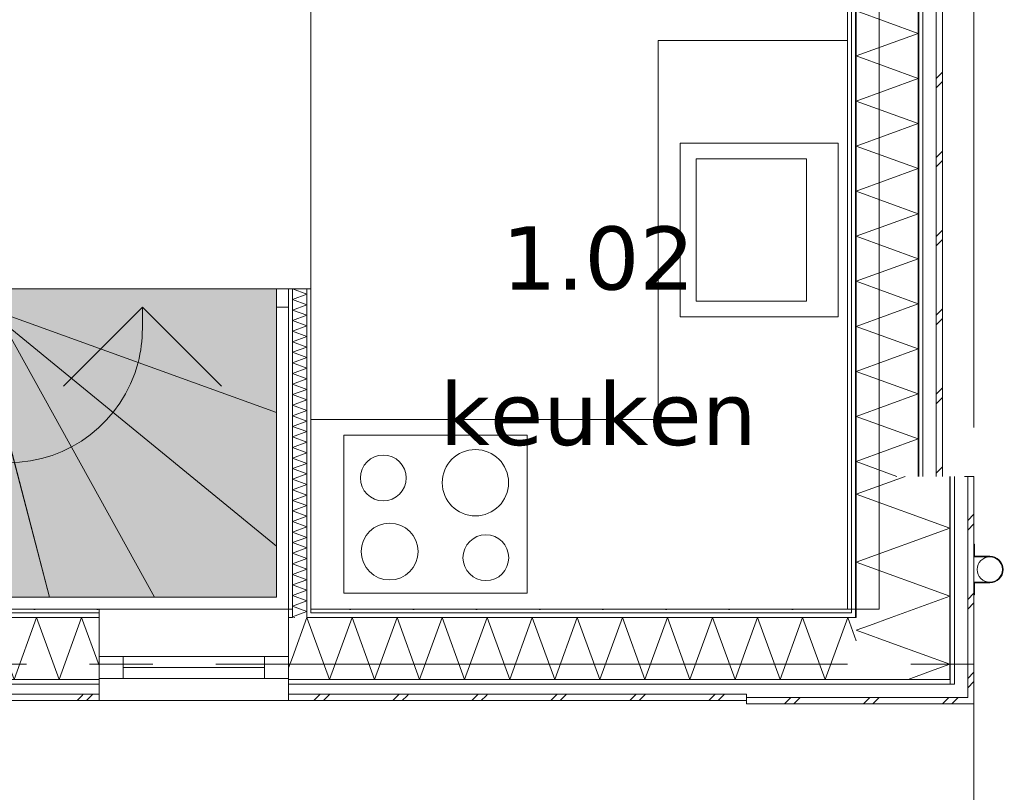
# Model space of a CAD drawing. Header units: millimetres. Extents: x -14925 to 266687, y -3550 to 35834.
# Tile 249 of 256: x 175764 to 178882, y -405 to 2041. Entities that reach past the tile are written whole.
import ezdxf
from ezdxf.enums import TextEntityAlignment as Align

# ---------------------------------------------------------------- set-up
doc = ezdxf.new("R2010")
doc.units = ezdxf.units.MM
doc.header["$MEASUREMENT"] = 0
doc.linetypes.add('B0204', pattern=[2600, 2000, -200, 200, -200])
doc.linetypes.add('B0701', pattern=[468.239987, 311.999989, -156.239998])
for name, color, linetype in [('24 Trappen', 7, 'Continuous'), ('24 Trappen Afdek-arcering', 7, 'Continuous'), ('52 Riolering.SCHOON', 7, 'Continuous'), ('A Stramien', 7, 'Continuous'), ('New_21 Buitenwanden', 7, 'Continuous'), ('New_21 Buitenwanden Doorsnede-arcering', 7, 'Continuous'), ('New_21 Buitenwanden Laagscheidingslijnen', 7, 'Continuous'), ('New_21 Buitenwanden Ramen', 7, 'Continuous'), ('New_22 C Binnenwanden', 7, 'Continuous'), ('New_22 C Binnenwanden Doorsnede-arcering', 7, 'Continuous'), ('New_22 C Binnenwanden Laagscheidingslijnen', 7, 'Continuous'), ('New_73 Keuken', 7, 'Continuous'), ('New_Z Gebruiksopp', 7, 'Continuous'), ('New_Z Gebruiksopp Zone omranding', 7, 'Continuous'), ('New_Z Gebruiksopp Zone tekst', 7, 'Continuous')]:
    doc.layers.add(name, color=color, linetype=linetype)
doc.styles.add('GENERATED_STYLE_1', font='verdana.ttf')
doc.styles.add('GENERATED_STYLE_2', font='verdana.ttf')
pattern_1 = [(90, (181310.86, 0), (-100, 0), [])]
pattern_2 = [(90, (181310.86, 0), (-346.41, 0), [0, -200]), (90, (181137.66, 100), (-346.41, 0), [0, -200])]
pattern_3 = [(0, (181310.86, 0), (0, 100), [])]
pattern_4 = [(0, (181310.86, 0), (0, 346.41), [0, -200]), (0, (181410.86, 173.2), (0, 346.41), [0, -200])]

# ---------------------------------------------------------------- blocks, each defined once
blk = doc.blocks.new('keuken_1.02_184_2', base_point=(177595.9, 1519.5))
at = {"layer": 'New_Z Gebruiksopp Zone tekst', "color": 2, "lineweight": 0}
for tag, style, p in [('DUMMY_941', 'GENERATED_STYLE_1', (177595.9, 1457.3)), ('DUMMY_942', 'GENERATED_STYLE_2', (177595.9, 960.2))]:
    blk.add_attdef(tag, text='', height=200, dxfattribs=dict(at, style=style)).set_placement(p, align=Align.TOP_LEFT)
for tag, style, p in [('ROOM_NUMBER', 'GENERATED_STYLE_1', (177595.9, 1386.6)), ('ROOM_NAME', 'GENERATED_STYLE_2', (177595.9, 894.3))]:
    blk.add_attdef(tag, text='', height=200, dxfattribs=dict(at, style=style)).set_placement(p, align=Align.TOP_CENTER)
blk = doc.blocks.new('Keukenopstelling 26[263]_2', base_point=(175330.9, 175))
at = {"layer": 'New_73 Keuken', "color": 7, "linetype": 'Continuous', "lineweight": 0}
for p, q in [((177905.9, 1600), (177905.9, 1150)), ((178255.9, 1600), (177905.9, 1600)), ((178255.9, 1150), (178255.9, 1600)), ((177905.9, 1150), (178255.9, 1150))]:
    blk.add_line(p, q, dxfattribs=at)
at = {"layer": 'New_73 Keuken', "color": 7, "linetype": 'Continuous', "lineweight": 0, "flags": 128}
for points in [[(176685.9, 175), (178385.9, 175), (178385.9, 1975), (177785.9, 1975), (177785.9, 775), (176685.9, 775)], [(177855.9, 1650), (177855.9, 1100), (178355.9, 1100), (178355.9, 1650)], [(177370.9, 725), (176790.9, 725), (176790.9, 225), (177370.9, 225)]]:
    blk.add_lwpolyline(points, close=True, dxfattribs=at)
at = {"layer": 'New_73 Keuken', "color": 7, "linetype": 'Continuous', "lineweight": 0}
for centre, radius in [((176915.6, 590), 72.5), ((177207.3, 575), 105), ((176935.9, 357), 90), ((177240.4, 337.5), 72.5)]:
    blk.add_circle(centre, radius, dxfattribs=at)
blk = doc.blocks.new('Stair_56_2', base_point=(181310.9, 0))
at = {"layer": '24 Trappen Afdek-arcering', "linetype": 'Continuous', "lineweight": 0, "true_color": 0xffffff}
for points in [[(175727.9, 1189), (175727.9, 1131), (175727.9, 1104.1), (176577.9, 797), (176577.9, 1131), (176577.9, 1189)], [(176577.9, 797), (175727.9, 1104.1), (175727.9, 1070.1), (176577.9, 373.8)], [(174617.5, 1063), (174679.8, 907.3), (174679.8, 1063)], [(174899.8, 1063), (174679.8, 1063), (174679.8, 907.3), (174899.8, 357.3)], [(175119.8, 1063), (174899.8, 1063), (174899.8, 357.3), (174957.5, 213), (175119.8, 213)], [(175339.8, 1063), (175119.8, 1063), (175119.8, 213), (175339.8, 213)], [(175559.8, 1063), (175339.8, 1063), (175339.8, 213), (175559.8, 213)], [(175559.8, 1063), (175559.8, 213), (175859.1, 213), (175636.1, 1063)], [(175720.8, 1063), (175636.1, 1063), (175859.1, 213), (176191.4, 213)], [(176577.9, 373.8), (175727.9, 1070.1), (175727.9, 1063), (175720.8, 1063), (176191.4, 213), (176577.9, 213)]]:
    blk.add_hatch(color=7, dxfattribs=at).paths.add_polyline_path(points)
at = {"layer": '24 Trappen', "color": 9, "linetype": 'Continuous', "lineweight": 0}
for p, q in [((176577.9, 1189), (175727.9, 1189)), ((175727.9, 1189), (175727.9, 1131)), ((176577.9, 1131), (176577.9, 1189)), ((175727.9, 1131), (175689.9, 1131)), ((175689.9, 1131), (175689.9, 1101)), ((175727.9, 1063), (175727.9, 1131)), ((175727.9, 1131), (175727.9, 1104.1)), ((175902.9, 881), (176152.9, 1131)), ((176152.9, 1063), (176152.9, 1131)), ((176152.9, 1131), (176402.9, 881)), ((176615.9, 1131), (176577.9, 1131)), ((176577.9, 1131), (176577.9, 213)), ((176577.9, 797), (176577.9, 1131)), ((176615.9, 175), (176615.9, 1131)), ((175689.9, 1101), (174602.3, 1101)), ((175727.9, 1104.1), (175727.9, 1070.1)), ((176577.9, 797), (175727.9, 1104.1)), ((175727.9, 1104.1), (176577.9, 797)), ((174617.5, 1063), (175727.9, 1063)), ((174679.8, 1063), (174617.5, 1063)), ((174679.8, 907.3), (174679.8, 1063)), ((174679.8, 1063), (174679.8, 907.3)), ((174899.8, 1063), (174679.8, 1063)), ((174899.8, 357.3), (174899.8, 1063)), ((174899.8, 1063), (174899.8, 357.3)), ((175119.8, 1063), (174899.8, 1063)), ((175119.8, 213), (175119.8, 1063)), ((175119.8, 1063), (175119.8, 213)), ((175339.8, 1063), (175119.8, 1063)), ((175339.8, 213), (175339.8, 1063)), ((175339.8, 1063), (175339.8, 213)), ((175559.8, 1063), (175339.8, 1063)), ((175559.8, 213), (175559.8, 1063)), ((175636.1, 1063), (175559.8, 1063)), ((175559.8, 1063), (175559.8, 213)), ((175859.1, 213), (175636.1, 1063)), ((175636.1, 1063), (175859.1, 213)), ((175720.8, 1063), (175636.1, 1063)), ((176191.4, 213), (175720.8, 1063)), ((175727.9, 1063), (175720.8, 1063)), ((175720.8, 1063), (176191.4, 213)), ((175727.9, 1070.1), (175727.9, 1063)), ((176577.9, 373.8), (175727.9, 1070.1)), ((175727.9, 1070.1), (176577.9, 373.8)), ((176577.9, 373.8), (176577.9, 797)), ((174787.5, 638), (175727.9, 638)), ((176577.9, 213), (176577.9, 373.8)), ((176577.9, 213), (174957.5, 213)), ((174957.5, 213), (175119.8, 213)), ((175119.8, 213), (175339.8, 213)), ((175339.8, 213), (175559.8, 213)), ((175559.8, 213), (175859.1, 213)), ((175859.1, 213), (176191.4, 213)), ((176191.4, 213), (176577.9, 213)), ((174972.7, 175), (176615.9, 175))]:
    blk.add_line(p, q, dxfattribs=at)
at = {"layer": '24 Trappen', "color": 9, "linetype": 'B0701', "lineweight": 0}
blk.add_line((174617.5, 1063), (174957.5, 213), dxfattribs=at)
at = {"layer": '24 Trappen', "color": 9, "linetype": 'Continuous', "lineweight": 0}
for centre, radius, start, end in [((175727.9, 1063), 425, 345.3544, 0), ((175727.9, 1063), 425, 270, 345.3544), ((174787.5, 638), 75, 90, 270), ((174787.5, 638), 75, 270, 90)]:
    blk.add_arc(centre, radius, start, end, dxfattribs=at)
blk = doc.blocks.new('*X4436', base_point=(181310.9, 0))
at = {"layer": 'New_21 Buitenwanden Doorsnede-arcering', "color": 7, "linetype": 'Continuous', "lineweight": 0}
for p, q in [((178665.9, 2605), (178685.9, 2625)), ((178665.9, 2575), (178685.9, 2595)), ((178665.9, 2355), (178685.9, 2375)), ((178665.9, 2325), (178685.9, 2345)), ((178665.9, 2105), (178685.9, 2125)), ((178665.9, 2075), (178685.9, 2095)), ((178665.9, 1855), (178685.9, 1875)), ((178665.9, 1825), (178685.9, 1845)), ((178665.9, 1605), (178685.9, 1625)), ((178665.9, 1575), (178685.9, 1595)), ((178665.9, 1355), (178685.9, 1375)), ((178665.9, 1325), (178685.9, 1345)), ((178665.9, 1105), (178685.9, 1125)), ((178665.9, 1075), (178685.9, 1095)), ((178665.9, 855), (178685.9, 875)), ((178665.9, 825), (178685.9, 845)), ((178665.9, 605), (178685.9, 625))]:
    blk.add_line(p, q, dxfattribs=at)
blk = doc.blocks.new('*X4437', base_point=(181310.9, 0))
at = {"layer": 'New_21 Buitenwanden Doorsnede-arcering', "color": 7, "linetype": 'Continuous', "lineweight": 0}
for p, q in [((178608.9, 2710.9), (178498.6, 2751)), ((178608.9, 2710.9), (178412.9, 2639.5)), ((178608.9, 2568.2), (178412.9, 2639.5)), ((178608.9, 2568.2), (178412.9, 2496.8)), ((178608.9, 2425.5), (178412.9, 2496.8)), ((178608.9, 2425.5), (178412.9, 2354.2)), ((178608.9, 2282.8), (178412.9, 2354.2)), ((178608.9, 2282.8), (178412.9, 2211.5)), ((178608.9, 2140.1), (178412.9, 2211.5)), ((178608.9, 2140.1), (178412.9, 2068.8)), ((178608.9, 1997.5), (178412.9, 2068.8)), ((178608.9, 1997.5), (178412.9, 1926.1)), ((178608.9, 1854.8), (178412.9, 1926.1)), ((178608.9, 1854.8), (178412.9, 1783.5)), ((178608.9, 1712.1), (178412.9, 1783.5)), ((178608.9, 1712.1), (178412.9, 1640.8)), ((178608.9, 1569.4), (178412.9, 1640.8)), ((178608.9, 1569.4), (178412.9, 1498.1)), ((178608.9, 1426.8), (178412.9, 1498.1)), ((178608.9, 1426.8), (178412.9, 1355.4)), ((178608.9, 1284.1), (178412.9, 1355.4)), ((178608.9, 1284.1), (178412.9, 1212.7)), ((178608.9, 1141.4), (178412.9, 1212.7)), ((178608.9, 1141.4), (178412.9, 1070.1)), ((178608.9, 998.7), (178412.9, 1070.1)), ((178608.9, 998.7), (178412.9, 927.4)), ((178608.9, 856.1), (178412.9, 927.4)), ((178608.9, 856.1), (178412.9, 784.7)), ((178608.9, 713.4), (178412.9, 784.7)), ((178608.9, 713.4), (178412.9, 642)), ((178542.1, 595), (178412.9, 642))]:
    blk.add_line(p, q, dxfattribs=at)
blk = doc.blocks.new('Rnx horizontaal 26[92]_2', base_point=(181310.9, 0))
at = {"layer": 'New_21 Buitenwanden Ramen', "color": 7, "linetype": 'Continuous', "lineweight": 0}
for p, q in [((178385.9, 3905), (178385.9, 3917)), ((178385.9, 3905), (178385.9, 3917)), ((178385.9, 3905), (178385.9, 2751)), ((178397.9, 3905), (178385.9, 3905)), ((178397.9, 3905), (178385.9, 3905)), ((178412.9, 3905), (178397.9, 3905)), ((178412.9, 3905), (178397.9, 3905)), ((178515.9, 3905), (178412.9, 3905)), ((178515.9, 3905), (178412.9, 3905)), ((178515.9, 3905), (178515.9, 3829)), ((178585.9, 3905), (178515.9, 3905)), ((178585.9, 3905), (178515.9, 3905)), ((178585.9, 3829), (178585.9, 3905)), ((178608.9, 3905), (178585.9, 3905)), ((178623.9, 3905), (178608.9, 3905)), ((178665.9, 3905), (178623.9, 3905)), ((178685.9, 3905), (178665.9, 3905)), ((178685.9, 3905), (178685.9, 2751)), ((178490.9, 3829), (178490.9, 3759)), ((178560.9, 3829), (178490.9, 3829)), ((178515.9, 3829), (178560.9, 3829)), ((178560.9, 3829), (178585.9, 3829)), ((178560.9, 3759), (178560.9, 3829)), ((178585.9, 2827), (178585.9, 3829)), ((178490.9, 3759), (178490.9, 2897)), ((178490.9, 3759), (178560.9, 3759)), ((178490.9, 3759), (178490.9, 2897)), ((178525.9, 3759), (178525.9, 2897)), ((178560.9, 2897), (178560.9, 3759)), ((178560.9, 2897), (178490.9, 2897)), ((178490.9, 2897), (178490.9, 2827)), ((178560.9, 2827), (178560.9, 2897)), ((178490.9, 2827), (178560.9, 2827)), ((178560.9, 2827), (178515.9, 2827)), ((178515.9, 2827), (178515.9, 2751)), ((178585.9, 2827), (178560.9, 2827)), ((178585.9, 2751), (178585.9, 2827)), ((178397.9, 2751), (178385.9, 2751)), ((178397.9, 2751), (178385.9, 2751)), ((178385.9, 2751), (178385.9, 2739)), ((178385.9, 2751), (178385.9, 2739)), ((178412.9, 2751), (178397.9, 2751)), ((178412.9, 2751), (178397.9, 2751)), ((178515.9, 2751), (178412.9, 2751)), ((178515.9, 2751), (178412.9, 2751)), ((178585.9, 2751), (178515.9, 2751)), ((178585.9, 2751), (178515.9, 2751)), ((178608.9, 2751), (178585.9, 2751)), ((178623.9, 2751), (178608.9, 2751)), ((178665.9, 2751), (178623.9, 2751)), ((178685.9, 2751), (178665.9, 2751))]:
    blk.add_line(p, q, dxfattribs=at)
blk = doc.blocks.new('Wall_698_2', base_point=(178385.9, 595))
at = {"layer": 'New_21 Buitenwanden Doorsnede-arcering', "linetype": 'Continuous', "lineweight": 0, "true_color": 0x000000}
h = blk.add_hatch(dxfattribs=at)
h.set_pattern_fill('720_Gips_0002', color=18, style=0, pattern_type=2)
h.set_pattern_definition(pattern_2)
h.paths.add_polyline_path([(178385.9, 595), (178397.9, 595), (178397.9, 2751), (178385.9, 2751)])
h = blk.add_hatch(dxfattribs=at)
h.set_pattern_fill('325_Houtachtig_plaatmate_E3', color=18, style=0, pattern_type=2)
h.set_pattern_definition(pattern_1)
h.paths.add_polyline_path([(178412.9, 2751), (178397.9, 2751), (178397.9, 595), (178412.9, 595)])
h = blk.add_hatch(dxfattribs=at)
h.set_pattern_fill('325_Houtachtig_plaatmate_E3', color=18, style=0, pattern_type=2)
h.set_pattern_definition(pattern_1)
h.paths.add_polyline_path([(178623.9, 2751), (178608.9, 2751), (178608.9, 595), (178623.9, 595)])
at = {"layer": 'New_21 Buitenwanden', "color": 9, "linetype": 'Continuous', "lineweight": 0}
for p, q in [((178385.9, 3905), (178385.9, 3917)), ((178397.9, 3905), (178385.9, 3905)), ((178412.9, 3905), (178397.9, 3905)), ((178515.9, 3905), (178412.9, 3905)), ((178585.9, 3905), (178515.9, 3905)), ((178608.9, 3905), (178585.9, 3905)), ((178623.9, 3905), (178608.9, 3905)), ((178665.9, 3905), (178623.9, 3905)), ((178685.9, 3905), (178665.9, 3905)), ((178385.9, 2751), (178385.9, 2739)), ((178397.9, 2751), (178385.9, 2751)), ((178412.9, 2751), (178397.9, 2751)), ((178515.9, 2751), (178412.9, 2751)), ((178585.9, 2751), (178515.9, 2751)), ((178608.9, 2751), (178585.9, 2751)), ((178623.9, 2751), (178608.9, 2751)), ((178665.9, 2751), (178623.9, 2751)), ((178685.9, 2751), (178665.9, 2751))]:
    blk.add_line(p, q, dxfattribs=at)
at = {"layer": 'New_21 Buitenwanden', "color": 9, "linetype": 'Continuous', "lineweight": 0, "flags": 128}
for points in [[(178385.9, 2751), (178385.9, 595)], [(178685.9, 595), (178685.9, 2751)]]:
    blk.add_lwpolyline(points, dxfattribs=at)
at = {"layer": 'New_21 Buitenwanden Laagscheidingslijnen', "color": 9, "linetype": 'Continuous', "lineweight": 0}
for p, q in [((178397.9, 595), (178397.9, 2751)), ((178412.9, 595), (178412.9, 2751)), ((178608.9, 595), (178608.9, 2751)), ((178623.9, 595), (178623.9, 2751)), ((178665.9, 595), (178665.9, 2751))]:
    blk.add_line(p, q, dxfattribs=at)
at = {"layer": 'New_21 Buitenwanden', "color": 1, "lineweight": 0}
for name in ['*X4437', '*X4436']:
    blk.add_blockref(name, (181310.9, 0), dxfattribs=at)
at = {"layer": 'New_21 Buitenwanden Ramen', "color": 7, "linetype": 'Continuous', "lineweight": 0}
blk.add_blockref('Rnx horizontaal 26[92]_2', (181310.9, 0), dxfattribs=at)
blk = doc.blocks.new('*X4485', base_point=(181310.9, 0))
at = {"layer": 'New_22 C Binnenwanden Doorsnede-arcering', "color": 7, "linetype": 'Continuous', "lineweight": 0}
for p in [(176661.7, 163), (176635.2, 148)]:
    blk.add_line(p, (176627.9, 150.7), dxfattribs=at)
blk = doc.blocks.new('*X4486', base_point=(181310.9, 0))
at = {"layer": 'New_22 C Binnenwanden Doorsnede-arcering', "color": 7, "linetype": 'Continuous', "lineweight": 0}
for q in [(176653.1, 175), (176661.7, 163)]:
    blk.add_line((176673.9, 167.4), q, dxfattribs=at)
blk = doc.blocks.new('*X4487', base_point=(181310.9, 0))
at = {"layer": 'New_22 C Binnenwanden Doorsnede-arcering', "color": 7, "linetype": 'Continuous', "lineweight": 0}
for p, q in [((176628.6, 1189), (176627.9, 1188.7)), ((176673.9, 1172), (176627.9, 1188.7)), ((176673.9, 1172), (176627.9, 1155.2)), ((176673.9, 1138.5), (176627.9, 1155.2)), ((176673.9, 1138.5), (176627.9, 1121.8)), ((176673.9, 1105), (176627.9, 1121.8)), ((176673.9, 1105), (176627.9, 1088.3)), ((176673.9, 1071.5), (176627.9, 1088.3)), ((176673.9, 1071.5), (176627.9, 1054.8)), ((176673.9, 1038), (176627.9, 1054.8)), ((176673.9, 1038), (176627.9, 1021.3)), ((176673.9, 1004.6), (176627.9, 1021.3)), ((176673.9, 1004.6), (176627.9, 987.8)), ((176673.9, 971.1), (176627.9, 987.8)), ((176673.9, 971.1), (176627.9, 954.3)), ((176673.9, 937.6), (176627.9, 954.3)), ((176673.9, 937.6), (176627.9, 920.8)), ((176673.9, 904.1), (176627.9, 920.8)), ((176673.9, 904.1), (176627.9, 887.4)), ((176673.9, 870.6), (176627.9, 887.4)), ((176673.9, 870.6), (176627.9, 853.9)), ((176673.9, 837.1), (176627.9, 853.9)), ((176673.9, 837.1), (176627.9, 820.4)), ((176673.9, 803.6), (176627.9, 820.4)), ((176673.9, 803.6), (176627.9, 786.9)), ((176673.9, 770.2), (176627.9, 786.9)), ((176673.9, 770.2), (176627.9, 753.4)), ((176673.9, 736.7), (176627.9, 753.4)), ((176673.9, 736.7), (176627.9, 719.9)), ((176673.9, 703.2), (176627.9, 719.9)), ((176673.9, 703.2), (176627.9, 686.4)), ((176673.9, 669.7), (176627.9, 686.4)), ((176673.9, 669.7), (176627.9, 653)), ((176673.9, 636.2), (176627.9, 653)), ((176673.9, 636.2), (176627.9, 619.5)), ((176673.9, 602.7), (176627.9, 619.5)), ((176673.9, 602.7), (176627.9, 586)), ((176673.9, 569.2), (176627.9, 586)), ((176673.9, 569.2), (176627.9, 552.5)), ((176673.9, 535.8), (176627.9, 552.5)), ((176673.9, 535.8), (176627.9, 519)), ((176673.9, 502.3), (176627.9, 519)), ((176673.9, 502.3), (176627.9, 485.5)), ((176673.9, 468.8), (176627.9, 485.5)), ((176673.9, 468.8), (176627.9, 452.1)), ((176673.9, 435.3), (176627.9, 452.1)), ((176673.9, 435.3), (176627.9, 418.6)), ((176673.9, 401.8), (176627.9, 418.6)), ((176673.9, 401.8), (176627.9, 385.1)), ((176673.9, 368.3), (176627.9, 385.1)), ((176673.9, 368.3), (176627.9, 351.6)), ((176673.9, 334.9), (176627.9, 351.6)), ((176673.9, 334.9), (176627.9, 318.1)), ((176673.9, 301.4), (176627.9, 318.1)), ((176673.9, 301.4), (176627.9, 284.6)), ((176673.9, 267.9), (176627.9, 284.6)), ((176673.9, 267.9), (176627.9, 251.1)), ((176673.9, 234.4), (176627.9, 251.1)), ((176673.9, 234.4), (176627.9, 217.7)), ((176673.9, 200.9), (176627.9, 217.7)), ((176673.9, 200.9), (176627.9, 184.2)), ((176653.1, 175), (176627.9, 184.2))]:
    blk.add_line(p, q, dxfattribs=at)
blk = doc.blocks.new('Wall_714_2', base_point=(176650.9, 1189))
at = {"layer": 'New_22 C Binnenwanden Doorsnede-arcering', "linetype": 'Continuous', "lineweight": 0, "true_color": 0x000000}
h = blk.add_hatch(dxfattribs=at)
h.set_pattern_fill('325_Houtachtig_plaatmate_E3', color=18, style=0, pattern_type=2)
h.set_pattern_definition(pattern_1)
h.paths.add_polyline_path([(176627.9, 175), (176627.9, 1189), (176615.9, 1189), (176615.9, 175)])
h = blk.add_hatch(dxfattribs=at)
h.set_pattern_fill('325_Houtachtig_plaatmate_E3', color=18, style=0, pattern_type=2)
h.set_pattern_definition(pattern_1)
h.paths.add_polyline_path([(176685.9, 175), (176685.9, 1189), (176673.9, 1189), (176673.9, 175)])
h = blk.add_hatch(dxfattribs=at)
h.set_pattern_fill('325_Houtachtig_plaatmate_E3', color=18, style=0, pattern_type=2)
h.set_pattern_definition(pattern_1)
h.paths.add_polyline_path([(176627.9, 175), (176615.9, 175), (176615.9, 163), (176627.9, 163)])
h = blk.add_hatch(dxfattribs=at)
h.set_pattern_fill('325_Houtachtig_plaatmate_E3', color=18, style=0, pattern_type=2)
h.set_pattern_definition(pattern_1)
h.paths.add_polyline_path([(176685.9, 175), (176673.9, 175), (176673.9, 163), (176685.9, 163)])
at = {"layer": 'New_21 Buitenwanden Laagscheidingslijnen', "color": 1, "linetype": 'Continuous', "lineweight": 0}
for p, q in [((176627.9, 175), (176627.9, 163)), ((176627.9, 163), (176627.9, 148)), ((176673.9, 163), (176673.9, 175)), ((176673.9, 148), (176673.9, 163)), ((176685.9, 163), (176685.9, 175))]:
    blk.add_line(p, q, dxfattribs=at)
at = {"layer": 'New_22 C Binnenwanden', "color": 1, "linetype": 'Continuous', "lineweight": 0, "flags": 128}
for points in [[(176615.9, 1189), (176615.9, 175)], [(176685.9, 1189), (176615.9, 1189)], [(176685.9, 175), (176685.9, 1189)]]:
    blk.add_lwpolyline(points, dxfattribs=at)
at = {"layer": 'New_22 C Binnenwanden Laagscheidingslijnen', "color": 1, "linetype": 'Continuous', "lineweight": 0}
for p, q in [((176627.9, 175), (176627.9, 1189)), ((176673.9, 175), (176673.9, 1189))]:
    blk.add_line(p, q, dxfattribs=at)
at = {"layer": 'New_22 C Binnenwanden', "color": 1, "lineweight": 0}
for name in ['*X4487', '*X4485', '*X4486']:
    blk.add_blockref(name, (181310.9, 0), dxfattribs=at)
blk = doc.blocks.new('*X4562', base_point=(181310.9, 0))
at = {"layer": 'New_21 Buitenwanden Doorsnede-arcering', "color": 7, "linetype": 'Continuous', "lineweight": 0}
for p, q in [((178455.1, 123.1), (178412.9, 107.7)), ((178534.7, 63.4), (178412.9, 107.7)), ((178648.5, -22), (178577, -48))]:
    blk.add_line(p, q, dxfattribs=at)
blk = doc.blocks.new('*X4565', base_point=(181310.9, 0))
at = {"layer": 'New_21 Buitenwanden Doorsnede-arcering', "color": 7, "linetype": 'Continuous', "lineweight": 0}
for p, q in [((178765.9, 455), (178785.9, 475)), ((178765.9, 425), (178785.9, 445)), ((178765.9, 205), (178785.9, 225)), ((178765.9, 175), (178785.9, 195)), ((178765.9, -45), (178785.9, -25)), ((178765.9, -75), (178785.9, -55))]:
    blk.add_line(p, q, dxfattribs=at)
blk = doc.blocks.new('*X4566', base_point=(181310.9, 0))
at = {"layer": 'New_21 Buitenwanden Doorsnede-arcering', "color": 7, "linetype": 'Continuous', "lineweight": 0}
for p, q in [((178523.5, 148), (178455.1, 123.1)), ((178708.9, 0), (178534.7, 63.4)), ((178708.9, 0), (178648.5, -22))]:
    blk.add_line(p, q, dxfattribs=at)
blk = doc.blocks.new('*X4567', base_point=(181310.9, 0))
at = {"layer": 'New_21 Buitenwanden Doorsnede-arcering', "color": 7, "linetype": 'Continuous', "lineweight": 0}
for p, q in [((178567.6, 595), (178412.9, 538.7)), ((178708.9, 430.9), (178412.9, 538.7)), ((178708.9, 430.9), (178412.9, 323.2)), ((178708.9, 215.5), (178412.9, 323.2)), ((178708.9, 215.5), (178523.5, 148))]:
    blk.add_line(p, q, dxfattribs=at)
blk = doc.blocks.new('Wall_733_2', base_point=(178385.9, 175))
at = {"layer": 'New_21 Buitenwanden Doorsnede-arcering', "linetype": 'Continuous', "lineweight": 0, "true_color": 0x000000}
h = blk.add_hatch(dxfattribs=at)
h.set_pattern_fill('720_Gips_0002', color=18, style=0, pattern_type=2)
h.set_pattern_definition(pattern_2)
h.paths.add_polyline_path([(178397.9, 175), (178397.9, 595), (178385.9, 595), (178385.9, 175)])
h = blk.add_hatch(dxfattribs=at)
h.set_pattern_fill('325_Houtachtig_plaatmate_E3', color=18, style=0, pattern_type=2)
h.set_pattern_definition(pattern_1)
h.paths.add_polyline_path([(178412.9, 163), (178412.9, 595), (178397.9, 595), (178397.9, 166), (178401.9, 163)])
h = blk.add_hatch(dxfattribs=at)
h.set_pattern_fill('325_Houtachtig_plaatmate_E3', color=18, style=0, pattern_type=2)
h.set_pattern_definition(pattern_1)
h.paths.add_polyline_path([(178723.9, -48), (178723.9, 595), (178708.9, 595), (178708.9, -48)])
h = blk.add_hatch(dxfattribs=at)
h.set_pattern_fill('720_Gips_0002', color=18, style=0, pattern_type=2)
h.set_pattern_definition(pattern_2)
h.paths.add_polyline_path([(178385.9, 163), (178397.9, 163), (178397.9, 166), (178385.9, 175)])
h = blk.add_hatch(dxfattribs=at)
h.set_pattern_fill('720_Gips_0002', color=18, style=0, pattern_type=2)
h.set_pattern_definition(pattern_2)
h.paths.add_polyline_path([(178385.9, 175), (178397.9, 166), (178397.9, 175)])
h = blk.add_hatch(dxfattribs=at)
h.set_pattern_fill('325_Houtachtig_plaatmate_E3', color=18, style=0, pattern_type=2)
h.set_pattern_definition(pattern_1)
h.paths.add_polyline_path([(178397.9, 163), (178401.9, 163), (178397.9, 166)])
h = blk.add_hatch(dxfattribs=at)
h.set_pattern_fill('325_Houtachtig_plaatmate_E3', color=18, style=0, pattern_type=2)
h.set_pattern_definition(pattern_1)
h.paths.add_polyline_path([(178412.9, 154.8), (178401.9, 163), (178397.9, 163), (178397.9, 148), (178412.9, 148)])
h = blk.add_hatch(dxfattribs=at)
h.set_pattern_fill('325_Houtachtig_plaatmate_E3', color=18, style=0, pattern_type=2)
h.set_pattern_definition(pattern_1)
h.paths.add_polyline_path([(178401.9, 163), (178412.9, 154.8), (178412.9, 163)])
h = blk.add_hatch(dxfattribs=at)
h.set_pattern_fill('325_Houtachtig_plaatmate_E3', color=18, style=0, pattern_type=2)
h.set_pattern_definition(pattern_1)
h.paths.add_polyline_path([(178708.9, -48), (178708.9, -63), (178723.9, -63), (178723.9, -48)])
at = {"layer": 'New_21 Buitenwanden', "color": 9, "linetype": 'Continuous', "lineweight": 0, "flags": 128}
for points in [[(178385.9, 595), (178385.9, 175)], [(178765.9, 595), (178755.9, 595)], [(178785.9, 595), (178765.9, 595)], [(178785.9, -125), (178785.9, 595)], [(178785.9, -125), (178765.9, -125)]]:
    blk.add_lwpolyline(points, dxfattribs=at)
at = {"layer": 'New_21 Buitenwanden Laagscheidingslijnen', "color": 9, "linetype": 'Continuous', "lineweight": 0}
for p, q in [((178397.9, 175), (178397.9, 595)), ((178412.9, 163), (178412.9, 595)), ((178708.9, 148), (178708.9, 595)), ((178723.9, -48), (178723.9, 595)), ((178765.9, -63), (178765.9, 595)), ((178385.9, 163), (178397.9, 163)), ((178397.9, 166), (178397.9, 175)), ((178397.9, 166), (178397.9, 163)), ((178412.9, 154.8), (178412.9, 163)), ((178397.9, 148), (178412.9, 148)), ((178412.9, 154.8), (178412.9, 148)), ((178708.9, -48), (178708.9, 148)), ((178412.9, -48), (178683.2, -48)), ((178683.2, -48), (178708.9, -48)), ((178723.9, -63), (178723.9, -48)), ((178708.9, -63), (178723.9, -63)), ((178765.9, -105), (178765.9, -63)), ((178723.9, -105), (178759.2, -105)), ((178759.2, -105), (178765.9, -105))]:
    blk.add_line(p, q, dxfattribs=at)
at = {"layer": 'New_21 Buitenwanden', "color": 1, "lineweight": 0}
for name in ['*X4567', '*X4565', '*X4566', '*X4562']:
    blk.add_blockref(name, (181310.9, 0), dxfattribs=at)
blk = doc.blocks.new('*X4917', base_point=(181310.9, 0))
at = {"layer": 'New_21 Buitenwanden Doorsnede-arcering', "color": 7, "linetype": 'Continuous', "lineweight": 0}
for p, q in [((175945.9, -115), (175960.9, -100)), ((175960.9, -100), (175965.9, -95)), ((175975.9, -115), (175990.9, -100)), ((175990.9, -100), (175995.9, -95))]:
    blk.add_line(p, q, dxfattribs=at)
blk = doc.blocks.new('*X4918', base_point=(181310.9, 0))
at = {"layer": 'New_21 Buitenwanden Doorsnede-arcering', "color": 7, "linetype": 'Continuous', "lineweight": 0}
for p, q in [((176695.9, -115), (176710.9, -100)), ((176710.9, -100), (176715.9, -95)), ((176725.9, -115), (176740.9, -100)), ((176740.9, -100), (176745.9, -95)), ((176945.9, -115), (176960.9, -100)), ((176960.9, -100), (176965.9, -95)), ((176975.9, -115), (176990.9, -100)), ((176990.9, -100), (176995.9, -95)), ((177195.9, -115), (177210.9, -100)), ((177210.9, -100), (177215.9, -95)), ((177225.9, -115), (177240.9, -100)), ((177240.9, -100), (177245.9, -95)), ((177445.9, -115), (177460.9, -100)), ((177460.9, -100), (177465.9, -95)), ((177475.9, -115), (177490.9, -100)), ((177490.9, -100), (177495.9, -95)), ((177695.9, -115), (177710.9, -100)), ((177710.9, -100), (177715.9, -95)), ((177725.9, -115), (177740.9, -100)), ((177740.9, -100), (177745.9, -95)), ((177945.9, -115), (177960.9, -100)), ((177960.9, -100), (177965.9, -95)), ((177975.9, -115), (177990.9, -100)), ((177990.9, -100), (177995.9, -95))]:
    blk.add_line(p, q, dxfattribs=at)
blk = doc.blocks.new('*X4921', base_point=(181310.9, 0))
at = {"layer": 'New_21 Buitenwanden Doorsnede-arcering', "color": 7, "linetype": 'Continuous', "lineweight": 0}
for p, q in [((173227.9, 88.1), (173249.7, 148)), ((173321, -48), (173249.7, 148)), ((173321, -48), (173392.3, 148)), ((173463.7, -48), (173392.3, 148)), ((173463.7, -48), (173535, 148)), ((173606.3, -48), (173535, 148)), ((173606.3, -48), (173677.7, 148)), ((173749, -48), (173677.7, 148)), ((173749, -48), (173820.4, 148)), ((173891.7, -48), (173820.4, 148)), ((173891.7, -48), (173963, 148)), ((174034.4, -48), (173963, 148)), ((174034.4, -48), (174105.7, 148)), ((174177, -48), (174105.7, 148)), ((174177, -48), (174248.4, 148)), ((174319.7, -48), (174248.4, 148)), ((174319.7, -48), (174391.1, 148)), ((174462.4, -48), (174391.1, 148)), ((174462.4, -48), (174533.7, 148)), ((174605.1, -48), (174533.7, 148)), ((174605.1, -48), (174676.4, 148)), ((174747.8, -48), (174676.4, 148)), ((174747.8, -48), (174819.1, 148)), ((174890.4, -48), (174819.1, 148)), ((174890.4, -48), (174961.8, 148)), ((175033.1, -48), (174961.8, 148)), ((175033.1, -48), (175104.4, 148)), ((175175.8, -48), (175104.4, 148)), ((175175.8, -48), (175247.1, 148)), ((175318.5, -48), (175247.1, 148)), ((175318.5, -48), (175389.8, 148)), ((175461.1, -48), (175389.8, 148)), ((175461.1, -48), (175532.5, 148)), ((175603.8, -48), (175532.5, 148)), ((175603.8, -48), (175675.1, 148)), ((175746.5, -48), (175675.1, 148)), ((175746.5, -48), (175817.8, 148)), ((175889.2, -48), (175817.8, 148)), ((175889.2, -48), (175960.5, 148)), ((176015.9, -4.1), (175960.5, 148))]:
    blk.add_line(p, q, dxfattribs=at)
blk = doc.blocks.new('*X4922', base_point=(181310.9, 0))
at = {"layer": 'New_21 Buitenwanden Doorsnede-arcering', "color": 7, "linetype": 'Continuous', "lineweight": 0}
blk.add_line((176615.9, -11.4), (176627.9, 21.6), dxfattribs=at)
blk = doc.blocks.new('*X4923', base_point=(181310.9, 0))
at = {"layer": 'New_21 Buitenwanden Doorsnede-arcering', "color": 7, "linetype": 'Continuous', "lineweight": 0}
blk.add_line((176627.9, 21.6), (176673.9, 147.9), dxfattribs=at)
blk = doc.blocks.new('*X4924', base_point=(181310.9, 0))
at = {"layer": 'New_21 Buitenwanden Doorsnede-arcering', "color": 7, "linetype": 'Continuous', "lineweight": 0}
for p, q in [((176673.9, 147.9), (176673.9, 148)), ((176745.2, -48), (176673.9, 148)), ((176745.2, -48), (176816.6, 148)), ((176887.9, -48), (176816.6, 148)), ((176887.9, -48), (176959.2, 148)), ((177030.6, -48), (176959.2, 148)), ((177030.6, -48), (177101.9, 148)), ((177173.2, -48), (177101.9, 148)), ((177173.2, -48), (177244.6, 148)), ((177315.9, -48), (177244.6, 148)), ((177315.9, -48), (177387.3, 148)), ((177458.6, -48), (177387.3, 148)), ((177458.6, -48), (177529.9, 148)), ((177601.3, -48), (177529.9, 148)), ((177601.3, -48), (177672.6, 148)), ((177744, -48), (177672.6, 148)), ((177744, -48), (177815.3, 148)), ((177886.6, -48), (177815.3, 148)), ((177886.6, -48), (177958, 148)), ((178029.3, -48), (177958, 148)), ((178029.3, -48), (178065.9, 52.4))]:
    blk.add_line(p, q, dxfattribs=at)
blk = doc.blocks.new('Rnx horizontaal 26[118]_2', base_point=(181310.9, 0))
at = {"layer": 'New_21 Buitenwanden Ramen', "color": 7, "linetype": 'Continuous', "lineweight": 0}
for p, q in [((176015.9, 175), (176003.9, 175)), ((176015.9, 175), (176003.9, 175)), ((176615.9, 175), (176015.9, 175)), ((176015.9, 163), (176015.9, 175)), ((176015.9, 163), (176015.9, 175)), ((176015.9, 148), (176015.9, 163)), ((176015.9, 148), (176015.9, 163)), ((176615.9, 163), (176615.9, 175)), ((176615.9, 163), (176615.9, 175)), ((176615.9, 175), (176627.9, 175)), ((176615.9, 175), (176627.9, 175)), ((176615.9, 148), (176615.9, 163)), ((176615.9, 148), (176615.9, 163)), ((176015.9, 25), (176015.9, 148)), ((176015.9, 25), (176015.9, 148)), ((176615.9, 25), (176615.9, 148)), ((176615.9, 25), (176615.9, 148)), ((176015.9, 25), (176091.9, 25)), ((176015.9, -45), (176015.9, 25)), ((176015.9, -45), (176015.9, 25)), ((176091.9, 25), (176091.9, -45)), ((176091.9, 25), (176539.9, 25)), ((176539.9, -45), (176539.9, 25)), ((176539.9, 25), (176615.9, 25)), ((176615.9, -45), (176615.9, 25)), ((176615.9, -45), (176615.9, 25)), ((176539.9, -10), (176091.9, -10)), ((176091.9, -45), (176015.9, -45)), ((176015.9, -48), (176015.9, -45)), ((176015.9, -63), (176015.9, -48)), ((176539.9, -45), (176091.9, -45)), ((176615.9, -45), (176539.9, -45)), ((176615.9, -48), (176615.9, -45)), ((176615.9, -63), (176615.9, -48)), ((176015.9, -95), (176015.9, -63)), ((176615.9, -95), (176615.9, -63)), ((176015.9, -115), (176015.9, -95)), ((176615.9, -115), (176015.9, -115)), ((176615.9, -115), (176615.9, -95))]:
    blk.add_line(p, q, dxfattribs=at)
blk = doc.blocks.new('Wall_812_2', base_point=(172255.9, 175))
at = {"layer": 'New_21 Buitenwanden Doorsnede-arcering', "linetype": 'Continuous', "lineweight": 0, "true_color": 0x000000}
h = blk.add_hatch(dxfattribs=at)
h.set_pattern_fill('720_Gips_0002', color=18, style=0, pattern_type=2)
h.set_pattern_definition(pattern_4)
h.paths.add_polyline_path([(173239.9, 175), (173239.9, 163), (176015.9, 163), (176015.9, 175)])
h = blk.add_hatch(dxfattribs=at)
h.set_pattern_fill('325_Houtachtig_plaatmate_E3', color=18, style=0, pattern_type=2)
h.set_pattern_definition(pattern_3)
h.paths.add_polyline_path([(173239.9, 163), (173239.9, 148), (176015.9, 148), (176015.9, 163)])
h = blk.add_hatch(dxfattribs=at)
h.set_pattern_fill('325_Houtachtig_plaatmate_E3', color=18, style=0, pattern_type=2)
h.set_pattern_definition(pattern_3)
h.paths.add_polyline_path([(176627.9, 163), (176615.9, 163), (176615.9, 148), (176627.9, 148)])
h = blk.add_hatch(dxfattribs=at)
h.set_pattern_fill('325_Houtachtig_plaatmate_E3', color=18, style=0, pattern_type=2)
h.set_pattern_definition(pattern_3)
h.paths.add_polyline_path([(176685.9, 163), (176673.9, 163), (176673.9, 148), (176685.9, 148)])
h = blk.add_hatch(dxfattribs=at)
h.set_pattern_fill('720_Gips_0002', color=18, style=0, pattern_type=2)
h.set_pattern_definition(pattern_4)
h.paths.add_polyline_path([(176685.9, 163), (178065.9, 163), (178065.9, 175), (176685.9, 175)])
h = blk.add_hatch(dxfattribs=at)
h.set_pattern_fill('325_Houtachtig_plaatmate_E3', color=18, style=0, pattern_type=2)
h.set_pattern_definition(pattern_3)
h.paths.add_polyline_path([(176685.9, 148), (178065.9, 148), (178065.9, 163), (176685.9, 163)])
h = blk.add_hatch(dxfattribs=at)
h.set_pattern_fill('325_Houtachtig_plaatmate_E3', color=18, style=0, pattern_type=2)
h.set_pattern_definition(pattern_3)
h.paths.add_polyline_path([(172255.9, -63), (176015.9, -63), (176015.9, -48), (172255.9, -48)])
h = blk.add_hatch(dxfattribs=at)
h.set_pattern_fill('325_Houtachtig_plaatmate_E3', color=18, style=0, pattern_type=2)
h.set_pattern_definition(pattern_3)
h.paths.add_polyline_path([(176615.9, -63), (178065.9, -63), (178065.9, -48), (176615.9, -48)])
at = {"layer": 'New_21 Buitenwanden', "color": 9, "linetype": 'Continuous', "lineweight": 0}
for p, q in [((176015.9, 175), (176003.9, 175)), ((176015.9, 163), (176015.9, 175)), ((176015.9, 148), (176015.9, 163)), ((176615.9, 175), (176627.9, 175)), ((176615.9, 163), (176615.9, 175)), ((176615.9, 148), (176615.9, 163)), ((176015.9, 25), (176015.9, 148)), ((176615.9, 25), (176615.9, 148)), ((176015.9, -45), (176015.9, 25)), ((176615.9, -45), (176615.9, 25)), ((176015.9, -48), (176015.9, -45)), ((176015.9, -63), (176015.9, -48)), ((176615.9, -48), (176615.9, -45)), ((176615.9, -63), (176615.9, -48)), ((176015.9, -95), (176015.9, -63)), ((176615.9, -95), (176615.9, -63)), ((176015.9, -115), (176015.9, -95)), ((176615.9, -115), (176615.9, -95))]:
    blk.add_line(p, q, dxfattribs=at)
at = {"layer": 'New_21 Buitenwanden', "color": 9, "linetype": 'Continuous', "lineweight": 0, "flags": 128}
for points in [[(176015.9, 175), (173239.9, 175)], [(178065.9, 175), (176685.9, 175)], [(172255.9, -115), (176015.9, -115)], [(176615.9, -115), (178065.9, -115)], [(178065.9, -105), (178065.9, -95)]]:
    blk.add_lwpolyline(points, dxfattribs=at)
at = {"layer": 'New_21 Buitenwanden Laagscheidingslijnen', "color": 9, "linetype": 'Continuous', "lineweight": 0}
for p, q in [((173239.9, 163), (176015.9, 163)), ((176685.9, 163), (178065.9, 163)), ((173239.9, 148), (176015.9, 148)), ((176615.9, 148), (176627.9, 148)), ((176673.9, 148), (176685.9, 148)), ((176685.9, 148), (178065.9, 148)), ((173227.9, -48), (176015.9, -48)), ((176615.9, -48), (176627.9, -48)), ((176627.9, -48), (176673.9, -48)), ((176673.9, -48), (178065.9, -48)), ((172255.9, -63), (176015.9, -63)), ((176615.9, -63), (178065.9, -63)), ((172255.9, -95), (176015.9, -95)), ((176615.9, -95), (178065.9, -95))]:
    blk.add_line(p, q, dxfattribs=at)
at = {"layer": 'New_21 Buitenwanden Laagscheidingslijnen', "color": 1, "linetype": 'Continuous', "lineweight": 0}
for p, q in [((176627.9, 163), (176627.9, 148)), ((176673.9, 148), (176673.9, 163)), ((176685.9, 163), (176685.9, 175))]:
    blk.add_line(p, q, dxfattribs=at)
at = {"layer": 'New_21 Buitenwanden', "color": 1, "lineweight": 0}
for name in ['*X4921', '*X4923', '*X4924', '*X4922', '*X4917', '*X4918']:
    blk.add_blockref(name, (181310.9, 0), dxfattribs=at)
at = {"layer": 'New_21 Buitenwanden Ramen', "color": 7, "linetype": 'Continuous', "lineweight": 0}
blk.add_blockref('Rnx horizontaal 26[118]_2', (181310.9, 0), dxfattribs=at)
blk = doc.blocks.new('*X4928', base_point=(181310.9, 0))
at = {"layer": 'New_21 Buitenwanden Doorsnede-arcering', "color": 7, "linetype": 'Continuous', "lineweight": 0}
for p, q in [((178185.9, -125), (178205.9, -105)), ((178215.9, -125), (178235.9, -105)), ((178435.9, -125), (178455.9, -105)), ((178465.9, -125), (178485.9, -105)), ((178685.9, -125), (178705.9, -105)), ((178715.9, -125), (178735.9, -105))]:
    blk.add_line(p, q, dxfattribs=at)
blk = doc.blocks.new('*X4929', base_point=(181310.9, 0))
at = {"layer": 'New_21 Buitenwanden Doorsnede-arcering', "color": 7, "linetype": 'Continuous', "lineweight": 0}
for p, q in [((178065.9, 52.4), (178100.6, 148)), ((178172, -48), (178100.6, 148)), ((178172, -48), (178243.3, 148)), ((178314.7, -48), (178243.3, 148)), ((178314.7, -48), (178386, 148)), ((178412.9, 74.2), (178386, 148))]:
    blk.add_line(p, q, dxfattribs=at)
blk = doc.blocks.new('Wall_813_2', base_point=(178065.9, 175))
at = {"layer": 'New_21 Buitenwanden Doorsnede-arcering', "linetype": 'Continuous', "lineweight": 0, "true_color": 0x000000}
h = blk.add_hatch(dxfattribs=at)
h.set_pattern_fill('720_Gips_0002', color=18, style=0, pattern_type=2)
h.set_pattern_definition(pattern_4)
h.paths.add_polyline_path([(178385.9, 175), (178065.9, 175), (178065.9, 163), (178385.9, 163)])
h = blk.add_hatch(dxfattribs=at)
h.set_pattern_fill('325_Houtachtig_plaatmate_E3', color=18, style=0, pattern_type=2)
h.set_pattern_definition(pattern_3)
h.paths.add_polyline_path([(178397.9, 163), (178065.9, 163), (178065.9, 148), (178397.9, 148)])
h = blk.add_hatch(dxfattribs=at)
h.set_pattern_fill('325_Houtachtig_plaatmate_E3', color=18, style=0, pattern_type=2)
h.set_pattern_definition(pattern_3)
h.paths.add_polyline_path([(178065.9, -63), (178703.2, -63), (178683.2, -48), (178065.9, -48)])
h = blk.add_hatch(dxfattribs=at)
h.set_pattern_fill('325_Houtachtig_plaatmate_E3', color=18, style=0, pattern_type=2)
h.set_pattern_definition(pattern_3)
h.paths.add_polyline_path([(178683.2, -48), (178703.2, -63), (178708.9, -63), (178708.9, -48)])
at = {"layer": 'New_21 Buitenwanden', "color": 9, "linetype": 'Continuous', "lineweight": 0, "flags": 128}
for points in [[(178385.9, 175), (178065.9, 175)], [(178065.9, -105), (178065.9, -95)], [(178065.9, -125), (178065.9, -105)], [(178065.9, -125), (178765.9, -125)]]:
    blk.add_lwpolyline(points, dxfattribs=at)
at = {"layer": 'New_21 Buitenwanden Laagscheidingslijnen', "color": 9, "linetype": 'Continuous', "lineweight": 0}
for p, q in [((178065.9, 163), (178385.9, 163)), ((178385.9, 163), (178397.9, 163)), ((178065.9, 148), (178397.9, 148)), ((178397.9, 148), (178412.9, 148)), ((178065.9, -48), (178412.9, -48)), ((178412.9, -48), (178683.2, -48)), ((178683.2, -48), (178708.9, -48)), ((178065.9, -63), (178703.2, -63)), ((178703.2, -63), (178708.9, -63)), ((178708.9, -63), (178723.9, -63)), ((178065.9, -105), (178723.9, -105)), ((178723.9, -105), (178759.2, -105)), ((178759.2, -105), (178765.9, -105))]:
    blk.add_line(p, q, dxfattribs=at)
at = {"layer": 'New_21 Buitenwanden', "color": 1, "lineweight": 0}
for name in ['*X4929', '*X4928']:
    blk.add_blockref(name, (181310.9, 0), dxfattribs=at)
blk = doc.blocks.new('Standard grid marker_3')
at = {"layer": 'A Stramien', "color": 7, "linetype": 'B0204', "lineweight": 0}
blk.add_line((1000, 0), (46550, 0), dxfattribs=at)
at = {"layer": 'A Stramien', "color": 9, "lineweight": 0, "style": 'GENERATED_STYLE_2'}
for tag, p in [('AC_MarkerText_1_0', (-600, 206.1)), ('AC_MarkerText_1_1', (48150, 206.1))]:
    blk.add_attdef(tag, text='', height=400, dxfattribs=at).set_placement(p, align=Align.TOP_CENTER)
blk = doc.blocks.new('Standard grid marker_2')
at = {"layer": 'A Stramien', "color": 7, "linetype": 'B0204', "lineweight": 0}
blk.add_line((1000, 0), (24500, 0), dxfattribs=at)
at = {"layer": 'A Stramien', "color": 9, "lineweight": 0, "style": 'GENERATED_STYLE_2'}
blk.add_attdef('AC_MarkerText_1', text='', height=400, rotation=90, dxfattribs=at).set_placement((-948.6, -142.5), align=Align.TOP_CENTER)
blk = doc.blocks.new('Regenpijp 26[308]_2', base_point=(178825.9, 300))
at = {"layer": '52 Riolering.SCHOON', "color": 7, "linetype": 'Continuous', "lineweight": 0, "flags": 128}
for points in [[(178785.9, 220), (178785.9, 259.8), (178835.9, 259.8, 1), (178835.9, 340.2), (178785.9, 340.2), (178785.9, 380), (178787.9, 380), (178787.9, 342), (178835.9, 342, -1), (178835.9, 258), (178787.9, 258), (178787.9, 220)], [(178785.9, 220), (178785.9, 259.8), (178835.9, 259.8, 1), (178835.9, 340.2), (178785.9, 340.2), (178785.9, 380), (178787.9, 380), (178787.9, 342), (178835.9, 342, -1), (178835.9, 258), (178787.9, 258), (178787.9, 220)], [(178785.9, 220), (178785.9, 259.8), (178835.9, 259.8, 1), (178835.9, 340.2), (178785.9, 340.2), (178785.9, 380), (178787.9, 380), (178787.9, 342), (178835.9, 342, -1), (178835.9, 258), (178787.9, 258), (178787.9, 220)], [(178785.9, 220), (178785.9, 259.8), (178835.9, 259.8, 1), (178835.9, 340.2), (178785.9, 340.2), (178785.9, 380), (178787.9, 380), (178787.9, 342), (178835.9, 342, -1), (178835.9, 258), (178787.9, 258), (178787.9, 220)], [(178785.9, 220), (178785.9, 259.8), (178835.9, 259.8, 1), (178835.9, 340.2), (178785.9, 340.2), (178785.9, 380), (178787.9, 380), (178787.9, 342), (178835.9, 342, -1), (178835.9, 258), (178787.9, 258), (178787.9, 220)], [(178785.9, 220), (178785.9, 259.8), (178835.9, 259.8, 1), (178835.9, 340.2), (178785.9, 340.2), (178785.9, 380), (178787.9, 380), (178787.9, 342), (178835.9, 342, -1), (178835.9, 258), (178787.9, 258), (178787.9, 220)], [(178785.9, 220), (178785.9, 259.8), (178835.9, 259.8, 1), (178835.9, 340.2), (178785.9, 340.2), (178785.9, 380), (178787.9, 380), (178787.9, 342), (178835.9, 342, -1), (178835.9, 258), (178787.9, 258), (178787.9, 220)], [(178785.9, 220), (178785.9, 259.8), (178835.9, 259.8, 1), (178835.9, 340.2), (178785.9, 340.2), (178785.9, 380), (178787.9, 380), (178787.9, 342), (178835.9, 342, -1), (178835.9, 258), (178787.9, 258), (178787.9, 220)], [(178835.9, 340, 1), (178835.9, 260, 1)]]:
    blk.add_lwpolyline(points, format="xyb", close=True, dxfattribs=at)

msp = doc.modelspace()

# ---------------------------------------------------------------- linework, layer by layer
at = {"layer": 'New_Z Gebruiksopp Zone omranding', "color": 254, "linetype": 'Continuous', "lineweight": 0, "true_color": 0xe4e3c5, "flags": 128}
for points in [[(173204.9, 175), (173204.9, 1189), (176685.9, 1189), (176685.9, 4325), (171935.9, 4325), (171935.9, 175)], [(178485.9, 175), (178485.9, 4325), (176685.9, 4325), (176685.9, 175)]]:
    msp.add_lwpolyline(points, close=True, dxfattribs=at)

# ---------------------------------------------------------------- block references
at = {"layer": '24 Trappen', "color": 253, "linetype": 'Continuous', "lineweight": 0, "true_color": 0x99a3a6}
msp.add_blockref('Stair_56_2', (181310.9, 0), dxfattribs=at)
at = {"layer": '52 Riolering.SCHOON', "color": 7, "linetype": 'Continuous', "lineweight": 0}
msp.add_blockref('Regenpijp 26[308]_2', (178825.9, 300), dxfattribs=at)
at = {"layer": 'A Stramien', "color": 1, "linetype": 'Continuous', "lineweight": 0, "zscale": 1000, "rotation": 270}
msp.add_blockref('Standard grid marker_2', (178785.9, 21950), dxfattribs=at)
at = {"layer": 'A Stramien', "color": 1, "linetype": 'Continuous', "lineweight": 0, "zscale": 1000}
msp.add_blockref('Standard grid marker_3', (167585.9, 0), dxfattribs=at)
at = {"layer": 'New_21 Buitenwanden', "color": 1, "lineweight": 0}
for name, p in [('Wall_698_2', (178385.9, 595)), ('Wall_733_2', (178385.9, 175)), ('Wall_812_2', (172255.9, 175)), ('Wall_813_2', (178065.9, 175))]:
    msp.add_blockref(name, p, dxfattribs=at)
at = {"layer": 'New_22 C Binnenwanden', "color": 1, "lineweight": 0}
msp.add_blockref('Wall_714_2', (176650.9, 1189), dxfattribs=at)
at = {"layer": 'New_73 Keuken', "color": 7, "linetype": 'Continuous', "lineweight": 0}
msp.add_blockref('Keukenopstelling 26[263]_2', (175330.9, 175), dxfattribs=at)
at = {"layer": 'New_Z Gebruiksopp', "color": 2, "linetype": 'Continuous', "lineweight": 0}
msp.add_blockref('keuken_1.02_184_2', (177595.9, 1519.5), dxfattribs=at).add_auto_attribs({'ROOM_NAME': 'keuken', 'ROOM_NUMBER': '1.02'})

doc.saveas('drawing.dxf')
